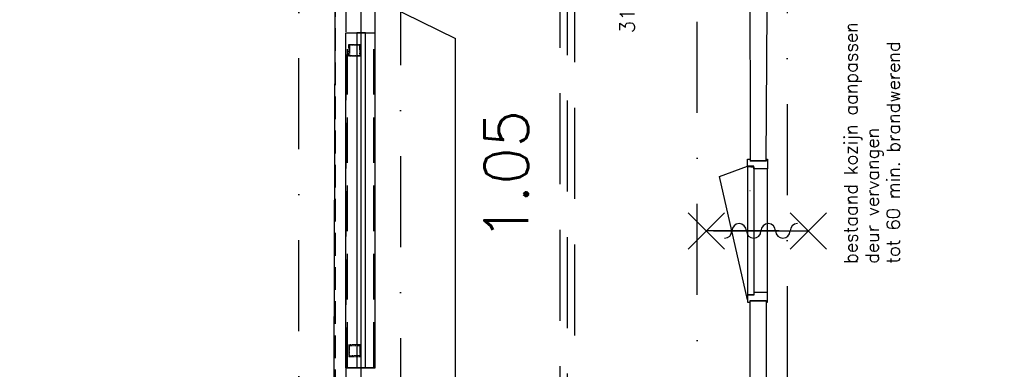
# Model space of a CAD drawing. Extents: x -171140 to 151546, y -8083 to 162438.
# Tile 49 of 96: x 34411 to 41174, y 53536 to 55937. Entities that reach past the tile are written whole.
import ezdxf

# ---------------------------------------------------------------- set-up
doc = ezdxf.new("R2010")
doc.units = 0
doc.header["$LTSCALE"] = 50
doc.header["$MEASUREMENT"] = 0
doc.header["$PDMODE"] = 3
doc.header["$PDSIZE"] = 0.001
for name, pattern in [('DASHDOT', [25, 12.5, -6.25, 0, -6.25]), ('DASHED', [0.75, 0.5, -0.25]), ('HIDDEN', [9.375, 6.25, -3.125]), ('HIDDEN2', [0.1875, 0.125, -0.0625]), ('STRAM_0WT$0$DASHDOT', [25, 12.5, -6.25, 0, -6.25]), ('STRAM_0WT$0$DD1', [2.66667, 1.66667, -0.5, 0, -0.5]), ('STRAM_0WT$0$HIDDEN', [9.375, 6.25, -3.125])]:
    doc.linetypes.add(name, pattern=pattern)
doc.layers.get('0').update_dxf_attribs({"linetype": 'CONTINUOUS'})
doc.layers.get('DEFPOINTS').update_dxf_attribs({"linetype": 'CONTINUOUS'})
for name, color, linetype in [('0POLYBUITENOM', 7, 'CONTINUOUS'), ('_BRANDCOMPART', 6, 'DASHDOT'), ('_DETAILNUMMERS', 4, 'CONTINUOUS'), ('A--01A1_ACEER', 1, 'CONTINUOUS'), ('A--L21--', 3, 'CONTINUOUS'), ('A--L22A1_BINNENWAND', 1, 'CONTINUOUS'), ('A--L22A2_BINNENWAND', 2, 'CONTINUOUS'), ('A--L24AC1_TRAPPEN', 1, 'HIDDEN2'), ('A--L28--_F-2--', 7, 'CONTINUOUS'), ('A--L32--_F-2--', 7, 'CONTINUOUS'), ('A--L32--_F123-', 1, 'CONTINUOUS'), ('A--L35A1_PLAFONDS', 1, 'HIDDEN'), ('A--L65--', 7, 'CONTINUOUS'), ('A--L65--_F-23-', 7, 'CONTINUOUS'), ('A--L65--_F123-', 7, 'CONTINUOUS'), ('A--M$1A-_F123-', 1, 'CONTINUOUS'), ('A--T$1A-_F123-_R', 4, 'CONTINUOUS'), ('KOZIJNEN_NIEUW', 30, 'CONTINUOUS'), ('STRAM_0WT$0$A--L$7A-_STRAM', 1, 'STRAM_0WT$0$DASHDOT'), ('STRAM_0WT$0$A--L$7AC3-_STR', 3, 'STRAM_0WT$0$DASHDOT'), ('STRAM_0WT$0$A--T$7A8-_STRA', 8, 'STRAM_0WT$0$DASHDOT'), ('STRAM_0WT$0$STRAMIEN', 1, 'STRAM_0WT$0$DD1'), ('TEKST_KOZIJNMERK', 10, 'CONTINUOUS'), ('TEKSTKOZIJNMERK', 2, 'CONTINUOUS')]:
    doc.layers.add(name, color=color, linetype=linetype)
doc.styles.add('ALFA-0_25', font='ROMANS')
doc.styles.add('B-01', font='SIMPLEX.SHX', dxfattribs={"width": 0.8, "height": 4.5})
doc.styles.add('HIEMSTRA', font='romans.shx')
doc.dimstyles.new('BEILEN', dxfattribs={"dimscale": 40, "dimtxt": 2.5, "dimasz": 2, "dimexe": 0.3, "dimexo": 0.3, "dimgap": 2, "dimtad": 1, "dimdec": 0, "dimzin": 0, "dimtxsty": 'HIEMSTRA', "dimblk1": 'OBLIQUE', "dimblk2": 'OBLIQUE', "dimsah": 1, "dimcen": -0.09, "dimdle": 0.3, "dimse1": 1, "dimclrd": 2, "dimclre": 2, "dimclrt": 3, "dimazin": 3, "dimtfac": 1, "dimtdec": 4, "dimtofl": 0, "dimtmove": 0, "dimatfit": 3, "dimtvp": 625, "dimtolj": 1, "dimtzin": 0})
doc.dimstyles.get("Standard").update_dxf_attribs({"dimscale": 40, "dimtxt": 2.5, "dimasz": 2, "dimexe": 0.3, "dimexo": 0.3, "dimgap": 2, "dimtad": 0, "dimdec": 0, "dimzin": 0, "dimtxsty": 'HIEMSTRA', "dimblk1": 'OBLIQUE', "dimblk2": 'OBLIQUE', "dimsah": 1, "dimcen": -0.09, "dimdle": 0.3, "dimse1": 1, "dimclrd": 2, "dimclre": 2, "dimclrt": 3, "dimazin": 3, "dimtfac": 1, "dimtdec": 4, "dimtix": 1, "dimtmove": 0, "dimatfit": 3, "dimtvp": 625, "dimtolj": 1, "dimtzin": 0})

# ---------------------------------------------------------------- blocks, each defined once
blk = doc.blocks.new('STRAM_0WT')
at = {"layer": 'STRAM_0WT$0$A--L$7A-_STRAM'}
blk.add_line((-39289.938, 9050), (-39289.938, 63702.184), dxfattribs=at)
at = {"layer": 'STRAM_0WT$0$A--L$7AC3-_STR'}
blk.add_line((-38589.938, 89008.057), (-38589.938, -5393.534), dxfattribs=at)
at = {"layer": 'STRAM_0WT$0$A--T$7A8-_STRA', "color": 8}
blk.add_line((-35934.938, 28110.192), (-35934.938, -7328.621), dxfattribs=at)
at = {"layer": 'STRAM_0WT$0$STRAMIEN', "color": 8, "linetype": 'STRAM_0WT$0$HIDDEN', "ltscale": 0.5}
blk.add_lwpolyline([(-19628.191, 24100), (-39039.938, 24100), (-39039.938, 13250), (-50246.691, 13250), (-59989.832, 15234.692)], dxfattribs=at)
blk = doc.blocks.new('_OBLIQUE')
at = {"color": 0, "linetype": 'BYBLOCK'}
blk.add_line((-0.5, -0.5), (0.5, 0.5), dxfattribs=at)
blk = doc.blocks.new('*D203')
at = {"layer": 'A--M$1A-_F123-', "color": 2}
for p, q in [((38702, 56368.9), (38702, 56034.9)), ((38677.3, 56046.9), (38714, 56046.9))]:
    blk.add_line(p, q, dxfattribs=at)
at = {"layer": 'DEFPOINTS', "color": 0}
for p in [(38662.6, 56356.9), (38665.3, 56046.9), (38702, 56046.9)]:
    blk.add_point(p, dxfattribs=at)
at = {"layer": 'A--M$1A-_F123-', "color": 2, "xscale": 80, "yscale": 80, "zscale": 80}
for p, rotation in [((38702, 56356.9), 90), ((38702, 56046.9), 270)]:
    blk.add_blockref('_OBLIQUE', p, dxfattribs=dict(at, rotation=rotation))
at = {"layer": 'A--M$1A-_F123-', "color": 3, "insert": (38583.7, 55971.7), "char_height": 100, "attachment_point": 5, "rotation": 90, "style": 'HIEMSTRA'}
blk.add_mtext('\\A1;310', dxfattribs=at)
blk = doc.blocks.new('*D341')
at = {"layer": 'A--M$1A-_F123-', "color": 2, "linetype": 'CONTINUOUS'}
for p, q in [((23981.9, 29671.5), (23903.5, 29687.4)), ((23978.7, 29655.8), (23984.3, 29683.2)), ((24079.9, 29651.5), (23981.9, 29671.5)), ((24079.9, 29651.5), (24158.2, 29635.5))]:
    blk.add_line(p, q, dxfattribs=at)
at = {"layer": 'DEFPOINTS', "color": 0, "linetype": 'CONTINUOUS'}
for p in [(23976.3, 29644), (23981.9, 29671.5), (24074.3, 29624)]:
    blk.add_point(p, dxfattribs=at)
at = {"layer": 'A--M$1A-_F123-', "color": 2, "linetype": 'CONTINUOUS', "xscale": 80, "yscale": 80, "zscale": 80}
for p, rotation in [((23981.9, 29671.5), 348.4862903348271), ((24079.9, 29651.5), 168.4862903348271)]:
    blk.add_blockref('_OBLIQUE', p, dxfattribs=dict(at, rotation=rotation))
at = {"layer": 'A--M$1A-_F123-', "color": 3, "linetype": 'CONTINUOUS', "insert": (36506, 90903.8), "char_height": 100, "attachment_point": 5, "rotation": 348.48629, "style": 'HIEMSTRA'}
blk.add_mtext('\\A1;100', dxfattribs=at)
blk = doc.blocks.new('S060204-')
at = {"layer": 'A--L65--_F-23-', "color": 255}
blk.add_circle((0, 0), 0.0123, dxfattribs=at)
at = {"layer": 'A--L65--_F123-', "color": 1, "linetype": 'CONTINUOUS'}
for points in [[(-1.25, 6.25), (1.25, 3.75)], [(1.25, 6.25), (-1.25, 3.75)], [(0, 0), (0, 5)]]:
    blk.add_lwpolyline(points, dxfattribs=at)
blk = doc.blocks.new('S060205A')
at = {"layer": 'A--L65--_F-23-', "color": 255}
blk.add_circle((0, -0.0123), 0.0123, dxfattribs=at)
at = {"layer": 'A--L65--_F123-', "color": 1, "linetype": 'CONTINUOUS'}
blk.add_lwpolyline([(0, -0.0123), (0, 6.2377)], dxfattribs=at)
for points in [[(-0.5, 5.7377, 0.41), (0, 5.2377)], [(0, 4.2377, 1), (0, 5.2377)], [(0, 4.2377, 1), (0, 3.2377)], [(0, 2.2377, 1), (0, 3.2377)], [(0, 2.2377, 1), (0, 1.2377)], [(0.5, 0.7377, 0.41), (0, 1.2377)]]:
    blk.add_lwpolyline(points, format="xyb", dxfattribs=at)
at = {"layer": 'A--L65--', "xscale": -1}
blk.add_blockref('S060204-', (0, 1.4877), dxfattribs=at)
blk.add_blockref('S060204-', (0, 1.4877), dxfattribs=at)
at = {"layer": 'A--L65--', "rotation": 180}
blk.add_blockref('S060204-', (0, 4.4877), dxfattribs=at)
blk.add_blockref('S060204-', (0, 4.4877), dxfattribs=at)

msp = doc.modelspace()

# ---------------------------------------------------------------- linework, layer by layer
at = {"layer": '0POLYBUITENOM', "elevation": 1}
msp.add_lwpolyline([(45698.6, 66719.9), (45689, 56846.9), (36577, 56696.9), (36527, 39123.8), (29232, 39123.8), (29232, 31996.9), (31611.6, 31996.9), (31575.7, 31914.9), (31047.2, 29318.8), (29898.6, 23677.1), (24761.9, 24723.4), (24101.6, 21481.7), (23023.7, 16190.3), (21626.5, 9331.4)], dxfattribs=at)
at = {"layer": '_BRANDCOMPART'}
msp.add_lwpolyline([(47099.4, 30650.8), (47099.4, 35817.5), (46214, 35817.5), (46214, 37113.5), (49181.3, 37113.5), (49181.3, 39577.1), (48480, 39577.1), (48480, 42789.3), (40221.6, 42789.3), (40221.6, 49046.7), (39064.6, 49046.7), (39064.6, 56840.7), (39064.6, 56840.7), (40388.8, 56840.7), (40388.8, 59802), (40388.8, 59802), (37996.9, 59802), (37996.9, 64946.5), (36327, 64587.4), (36327, 72357.4), (34739.4, 72702.5)], dxfattribs=at)
at = {"layer": '_DETAILNUMMERS', "color": 6, "linetype": 'DASHED', "ltscale": 25}
for points in [[(4701.8, 22779.7), (5365, 26187.1), (22399.3, 22717.2), (25562.3, 38172), (33002, 38171.7), (33002, 39806.3), (38123.1, 39806.3), (38123.1, 56531.9), (39427, 56531.9)], [(4750.9, 22770.1), (5404.4, 26128), (22438.3, 22658.2), (25603.1, 38122), (33052, 38121.7), (33052, 39756.3), (38173.1, 39756.3), (38173.1, 39756.3), (38173.1, 56481.9), (39427, 56481.9)], [(4799.9, 22760.6), (5443.9, 26069), (22477.4, 22599.2), (25644, 38071.9), (33102, 38071.7), (33102, 39706.3), (38223.1, 39706.3), (38223.1, 56431.9), (39427, 56431.9)]]:
    msp.add_lwpolyline(points, dxfattribs=at)
at = {"layer": 'A--01A1_ACEER', "linetype": 'CONTINUOUS'}
msp.add_line((36757, 43710.1), (36757, 57573.5), dxfattribs=at)
at = {"layer": 'A--L21--', "color": 2, "linetype": 'CONTINUOUS'}
msp.add_line((39547, 54967.6), (39427, 54967.6), dxfattribs=at)
for points in [[(39427, 56356.9), (39427.2, 54968.4), (39539.1, 54968.3), (39547, 56356.9)], [(39427, 49380.5), (39427.2, 54006.9), (39539.1, 54006.9), (39547, 49380.5)]]:
    msp.add_lwpolyline(points, close=True, dxfattribs=at)
at = {"layer": 'A--L22A1_BINNENWAND', "linetype": 'CONTINUOUS'}
for p, q in [((36652, 55846.9), (36853, 55846.9)), ((36652, 53546.9), (36652, 55846.9)), ((36853, 53546.9), (36853, 55846.9)), ((36652, 53546.9), (36853, 53546.9))]:
    msp.add_line(p, q, dxfattribs=at)
at = {"layer": 'A--L22A1_BINNENWAND', "linetype": 'HIDDEN'}
for p, q in [((36662, 53546.9), (36662, 55846.9)), ((36843, 53546.9), (36843, 55846.9))]:
    msp.add_line(p, q, dxfattribs=at)
at = {"layer": 'A--L22A2_BINNENWAND', "linetype": 'CONTINUOUS'}
msp.add_lwpolyline([(36727, 53546.9), (36787, 53546.9), (36787, 55846.9), (36727, 55846.9), (36727, 53546.9)], dxfattribs=at)
at = {"layer": 'A--L28--_F-2--', "color": 1, "linetype": 'HIDDEN2'}
for points in [[(36672, 55766.8), (36677, 55761.8), (36677, 55691.8), (36747, 55691.8), (36747, 55761.8), (36677, 55761.8), (36672, 55766.8), (36752, 55766.8), (36752, 55686.8), (36672, 55686.8)], [(36672, 53624.2), (36677, 53629.2), (36677, 53699.2), (36747, 53699.2), (36747, 53629.2), (36677, 53629.2), (36672, 53624.2), (36752, 53624.2), (36752, 53704.2), (36672, 53704.2)]]:
    msp.add_lwpolyline(points, close=True, dxfattribs=at)
at = {"layer": 'A--L32--_F-2--', "color": 1, "linetype": 'CONTINUOUS'}
msp.add_lwpolyline([(39409.1, 54013.6), (39217.9, 54859.9), (39409.1, 54929.6)], dxfattribs=at)
at = {"layer": 'A--L32--_F123-', "color": 1}
msp.add_line((39548.1, 54062.6), (39548.1, 54912.6), dxfattribs=at)
at = {"layer": 'A--L32--_F123-'}
for points in [[(39539.1, 54979.6), (39548.1, 54979.6), (39548.1, 54912.6), (39454.4, 54912.6), (39454.4, 54929.6), (39409.1, 54929.6), (39409.1, 54979.6), (39427.1, 54979.6), (39427.1, 54967.6), (39539.1, 54967.6), (39539.1, 54979.6)], [(39452.5, 54047.6), (39412.5, 54047.6), (39412.5, 54927.6), (39452.5, 54924.6), (39452.5, 54047.6)], [(39539.1, 53995.6), (39548.1, 53995.6), (39548.1, 54062.6), (39454.4, 54062.6), (39454.4, 54045.6), (39409.1, 54045.6), (39409.1, 53995.6), (39427.1, 53995.6), (39427.1, 54007.6), (39539.1, 54007.6), (39539.1, 53995.6)]]:
    msp.add_lwpolyline(points, close=True, dxfattribs=at)
at = {"layer": 'A--L35A1_PLAFONDS'}
msp.add_lwpolyline([(38595.5, 60294.9, 0.337595), (36652, 57571.9), (36652, 40007.3), (33239.3, 40007.3, 0.15921), (31934.6, 50790), (32127.5, 50361.2), (35041.9, 64668.2), (38595.7, 65431.1)], format="xyb", dxfattribs=at)
for points in [[(36853, 56246.9), (36652, 56246.9), (36652, 55846.9), (36853, 55846.9)], [(36853, 53546.9), (36652, 53546.9), (36652, 53146.9), (36853, 53146.9)]]:
    msp.add_lwpolyline(points, close=True, dxfattribs=at)
at = {"layer": 'KOZIJNEN_NIEUW', "linetype": 'DASHED'}
msp.add_line((39426.8, 54764.2), (39427.3, 54764.1), dxfattribs=at)
at = {"layer": 'TEKST_KOZIJNMERK'}
for p in [(36927, 56041.4), (37403.2, 42880.4)]:
    msp.add_line(p, (37403.2, 55807.9), dxfattribs=at)

# ---------------------------------------------------------------- block references
at = {"layer": 'A--L24AC1_TRAPPEN'}
msp.add_blockref('STRAM_0WT', (75617, 32246.9), dxfattribs=at)
at = {"layer": 'A--L65--', "xscale": 100, "yscale": 100, "zscale": 2, "rotation": 270}
msp.add_blockref('S060205A', (39178.8, 54486.1), dxfattribs=at)

# ---------------------------------------------------------------- texts
at = {"layer": 'A--T$1A-_F123-_R', "style": 'ALFA-0_25'}
msp.add_text('1.05', height=300, rotation=90, dxfattribs=at).set_placement((37903, 54417))
at = {"layer": 'TEKSTKOZIJNMERK', "style": 'B-01'}
for s, p in [('bestaand kozijn aanpassen ', (40164.3, 54261.2)), ('tot 60 min. brandwerend', (40455.8, 54261.2)), ('deur vervangen', (40311.4, 54261.2))]:
    msp.add_text(s, height=90, rotation=90, dxfattribs=at).set_placement(p)

# ---------------------------------------------------------------- dimensions: what is measured, and where the dimension line sits
at = {"layer": 'A--M$1A-_F123-', "linetype": 'CONTINUOUS'}
dim = msp.add_aligned_dim(p1=(24074.3, 29624), p2=(23976.3, 29644), distance=-28, dimstyle='STANDARD', dxfattribs=at)
dim.commit()
dim.dimension.update_dxf_attribs({"geometry": '*D341', "text_midpoint": (36506, 90903.8)})
at = {"layer": 'A--M$1A-_F123-'}
dim = msp.add_linear_dim(base=(38702, 56046.9), p1=(38662.6, 56356.9), p2=(38665.3, 56046.9), angle=90, dimstyle='BEILEN', dxfattribs=at)
dim.commit()
dim.dimension.update_dxf_attribs({"geometry": '*D203', "text_midpoint": (38583.7, 55971.7), "dimtype": 160})

doc.saveas('drawing.dxf')
